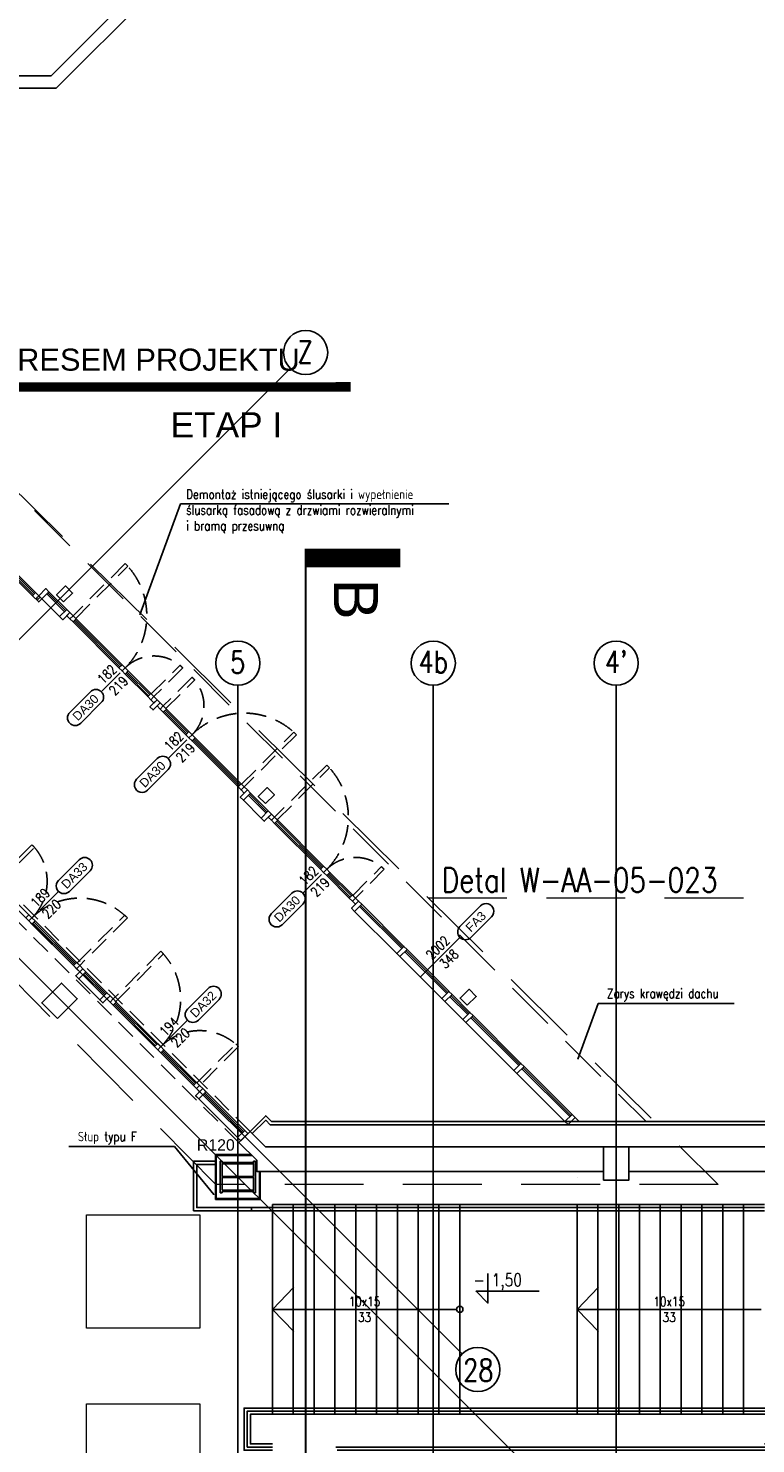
# Model space of a CAD drawing. Header units: centimetres. Extents: x -228435 to 111511, y -89367 to 428125.
# Tile 144 of 216: x -37861 to -26328, y 85869 to 108328. Entities that reach past the tile are written whole.
import ezdxf
from ezdxf.enums import TextEntityAlignment as Align

# ---------------------------------------------------------------- set-up
doc = ezdxf.new("R2010")
doc.units = ezdxf.units.CM
doc.header["$LTSCALE"] = 50
for name, pattern in [('Balustrady$0$DASHED', [0.75, 0.5, -0.25]), ('DASHDOT', [25.4, 12.7, -6.35, 0, -6.35]), ('DASHDOT2', [12.7, 6.35, -3.175, 0, -3.175]), ('DIVIDE', [31.75, 12.7, -6.35, 0, -6.35, 0, -6.35]), ('HIDDEN', [9.525, 6.35, -3.175]), ('HIDDEN2', [4.7625, 3.175, -1.5875]), ('HIDDENX2', [19.05, 12.7, -6.35])]:
    doc.linetypes.add(name, pattern=pattern)
doc.layers.get('0').update_dxf_attribs({"color": 8})
for name, color, linetype in [('ARCH_ELEMENTY_POWYŻEJ RZUTU', 8, 'HIDDEN2'), ('ARCH_ETAPOWANIE', 8, 'DIVIDE'), ('ARCH_GK', 8, 'Continuous'), ('ARCH_INFO_ETYK_DRZWI', 8, 'Continuous'), ('ARCH_INFO_KOTY_WYSOKOŚCIOWE_IST', 8, 'Continuous'), ('ARCH_INFO_ODPORNOŚĆ OGNIOWA', 8, 'Continuous'), ('ARCH_INFO_OPISY', 8, 'Continuous'), ('ARCH_INFO_OSIE_IST', 8, 'DASHDOT2'), ('ARCH_INFO_OSIE_OPISY_IST', 8, 'Continuous'), ('ARCH_INFO_SCHODY_IST', 8, 'Continuous'), ('ARCH_MUROWANE_IST', 8, 'Continuous'), ('ARCH_NIEWIDOK_IST', 8, 'HIDDEN'), ('ARCH_PROFILE', 8, 'Continuous'), ('ARCH_PRZEKROJOWE_IST', 8, 'Continuous'), ('ARCH_SCHODY_IST', 8, 'Continuous'), ('ARCH_STAL_IST', 8, 'Continuous'), ('ARCH_SZKŁO', 8, 'Continuous'), ('ARCH_WIDOK_IST', 8, 'Continuous'), ('ARCH_ŚLUSARKA_DRZWI', 8, 'Continuous'), ('ARCH_ŻELBET_IST', 8, 'Continuous'), ('Osie rzutów$0$ARCH_INFO_OSIE_OPISY_IST', 8, 'Continuous')]:
    doc.layers.add(name, color=color, linetype=linetype)
for name, color, linetype, lineweight in [('ARCH_LINIE PRZEKROJOWE', 8, 'Continuous', 25), ('ARCH_SUFITY_PODWIESZANE', 8, 'HIDDENX2', 9), ('ARCH_WIDOK', 8, 'Continuous', 13)]:
    doc.layers.add(name, color=color, linetype=linetype, lineweight=lineweight)
doc.styles.add('Arial', font='ARIAL.TTF')
doc.styles.add('Romans', font='Romans.shx')
doc.styles.add('ROMANS-250-CM', font='romans.shx', dxfattribs={"width": 0.8, "height": 50})
doc.styles.add('ROMANS-50-CM', font='romans.shx', dxfattribs={"width": 0.8, "height": 10})
doc.dimstyles.new('ISO-25', dxfattribs={"dimtxt": 2.5, "dimasz": 2.5, "dimexe": 1.25, "dimexo": 0.625, "dimtad": 1, "dimtxsty": 'Standard', "dimcen": 2.5, "dimadec": 0, "dimazin": 0, "dimtfac": 1, "dimtmove": 0, "dimatfit": 3, "dimfxl": 0, "dimarcsym": 0})

# ---------------------------------------------------------------- blocks, each defined once
blk = doc.blocks.new('A$C57A9303D')
blk.add_lwpolyline([(300, 0, 3, 3, 0), (0, 0, 30, 30, 0), (0, 150, 30, 30, 0)], format="xyseb")
at = {"linetype": 'DASHDOT', "ltscale": 5, "const_width": 3}
blk.add_lwpolyline([(300, 0), (1000, 0)], dxfattribs=at)
blk = doc.blocks.new('Linie przekrojowe')
at = {"layer": 'ARCH_LINIE PRZEKROJOWE', "linetype": 'DASHDOT', "ltscale": 5, "const_width": 3, "flags": 128}
blk.add_lwpolyline([(8760, 12660), (8760, 13492.3)], dxfattribs=at)
at = {"layer": 'ARCH_LINIE PRZEKROJOWE', "linetype": 'DASHDOT', "ltscale": 5, "rotation": 270}
blk.add_blockref('A$C57A9303D', (8760, 14492.3), dxfattribs=at)
at = {"layer": 'ARCH_LINIE PRZEKROJOWE', "linetype": 'DASHDOT', "ltscale": 5, "style": 'Arial'}
blk.add_text('B', height=70, rotation=270, dxfattribs=at).set_placement((8839.8, 14426.9), align=Align.MIDDLE_CENTER)
blk = doc.blocks.new('SU Lampy kwadratowe +0')
at = {"layer": 'ARCH_SUFITY_PODWIESZANE', "ltscale": 2.5}
for points in [[(8420, 13450), (8600, 13450), (8600, 13270), (8420, 13270)], [(8420, 13150), (8600, 13150), (8600, 12970), (8420, 12970)]]:
    blk.add_lwpolyline(points, close=True, dxfattribs=at)
blk = doc.blocks.new('T-drzwi_lewe-200')
at = {"layer": 'ARCH_INFO_ETYK_DRZWI'}
blk.add_line((0, 0), (-60, 0), dxfattribs=at)
blk.add_lwpolyline([(-77.5, 17.5), (-143.7, 17.5, 1), (-143.7, -17.5), (-77.5, -17.5, 1)], format="xyb", close=True, dxfattribs=at)
at = {"layer": 'ARCH_INFO_ETYK_DRZWI', "style": 'Arial'}
blk.add_attdef('ADS_DRZWI:ODPORNOŚĆ_OGNIOWA', text='', height=20, rotation=90, dxfattribs=at).set_placement((56.4, 0.1), align=Align.BOTTOM_CENTER)
at = {"layer": 'ARCH_INFO_ETYK_DRZWI', "style": 'Romans', "width": 0.8}
for tag, p in [('ADS_DRZWI:SZEROKOŚĆ', (-23, 7.9)), ('ADS_DRZWI:WYSOKOŚĆ', (-23, -29))]:
    blk.add_attdef(tag, text='', height=22, dxfattribs=at).set_placement(p, align=Align.CENTER)
at = {"layer": 'ARCH_INFO_ETYK_DRZWI', "style": 'Arial'}
blk.add_attdef('ADS_DRZWI:SYMBOL', text='', height=20, dxfattribs=at).set_placement((-110.6, 0), align=Align.MIDDLE)
blk = doc.blocks.new('T-drzwi_prawe-200')
at = {"layer": 'ARCH_INFO_ETYK_DRZWI'}
blk.add_line((0, 0), (60, 0), dxfattribs=at)
blk.add_lwpolyline([(143.7, 17.5), (77.5, 17.5, 1), (77.5, -17.5), (143.7, -17.5, 1)], format="xyb", close=True, dxfattribs=at)
at = {"layer": 'ARCH_INFO_ETYK_DRZWI', "color": 1, "style": 'Arial'}
blk.add_attdef('ADS_DRZWI:ODPORNOŚĆ_OGNIOWA', text='', height=20, rotation=90, dxfattribs=at).set_placement((-25.5, 0.1), align=Align.BOTTOM_CENTER)
at = {"layer": 'ARCH_INFO_ETYK_DRZWI', "style": 'Romans', "width": 0.8}
for tag, p in [('ADS_DRZWI:SZEROKOŚĆ', (20.5, 8)), ('ADS_DRZWI:WYSOKOŚĆ', (20.5, -28))]:
    blk.add_attdef(tag, text='', height=22, dxfattribs=at).set_placement(p, align=Align.CENTER)
at = {"layer": 'ARCH_INFO_ETYK_DRZWI', "style": 'Arial'}
blk.add_attdef('ADS_DRZWI:SYMBOL', text='', height=20, dxfattribs=at).set_placement((110.7, 0), align=Align.MIDDLE)
blk = doc.blocks.new('Osie rzutów')
at = {"layer": 'ARCH_INFO_OSIE_IST', "ltscale": 10}
for p, q in [((5476.1, 16768.9), (9015.7, 13229.3)), ((7180.9, 15064.1), (9015.7, 13229.3)), ((7266.7, 14903.3), (9100.6, 13069.5)), ((8743.1, 14793.1), (7460, 13510)), ((8660, 12255), (8660, 14290.4)), ((8970, 12255), (8970, 14290.4)), ((9260, 12255), (9260, 14290.4)), ((4436, 13510), (13655, 13510))]:
    blk.add_line(p, q, dxfattribs=at)
at = {"layer": 'ARCH_INFO_OSIE_OPISY_IST'}
for centre in [(8767.6, 14818.2), (8660, 14325.4), (8970, 14325.4), (9260, 14325.4), (9040.5, 13204.5)]:
    blk.add_circle(centre, 35, dxfattribs=at)
at = {"layer": 'ARCH_INFO_OSIE_OPISY_IST', "style": 'ROMANS-250-CM', "width": 0.8}
for s, p in [('Z', (8767, 14818.9)), ('5', (8660, 14327.1)), ('4b', (8970, 14327.6)), ("4'", (9260, 14327.6)), ('28', (9041.4, 13203.6))]:
    blk.add_text(s, height=35, dxfattribs=at).set_placement(p, align=Align.MIDDLE_CENTER)

msp = doc.modelspace()

# ---------------------------------------------------------------- linework, layer by layer
at = {"linetype": 'Balustrady$0$DASHED', "lineweight": 20, "ltscale": 50, "elevation": 630}
for points in [[(-46616.65481, 103339.03062), (-43538.68512, 106417.00031), (-26920.53941, 89981.14733), (-34886.82107, 89979.94548), (-46650.71539, 101900.08599)], [(-31521.43775, 94531.57612), (-26416.5035, 94531.57612)]]:
    msp.add_lwpolyline(points, dxfattribs=at)
at = {"layer": 'ARCH_ELEMENTY_POWYŻEJ RZUTU', "ltscale": 5, "elevation": 630}
msp.add_lwpolyline([(-42813.54726, 105727.9246), (-28065.62266, 90980)], dxfattribs=at)
at = {"layer": 'ARCH_ETAPOWANIE', "ltscale": 10, "const_width": 150, "elevation": 630}
msp.add_lwpolyline([(-32748.04041, 102637.86797), (-71890, 102620.1903), (-71740, 89900), (-59190, 89900), (-59190, 71200), (-71590, 71200), (-71590, 58800), (-65060, 58800), (-65060, 57540), (-63050, 57540), (-63050, -5675.91583)], dxfattribs=at)
at = {"layer": 'ARCH_GK', "elevation": 630}
for points in [[(-34328.84776, 90455), (-34895, 90455)], [(-34895, 90455), (-34895, 89745)], [(-34316.34776, 90442.5), (-34895, 90442.5)], [(-34882.5, 90442.5), (-34882.5, 89745)], [(-34197.5, 90190), (-34197.5, 89745)], [(-34185, 90190), (-34185, 89745)], [(-34185, 89745), (-34895, 89745)], [(-34197.5, 89757.5), (-34882.5, 89757.5)]]:
    msp.add_lwpolyline(points, dxfattribs=at)
at = {"layer": 'ARCH_INFO_ETYK_DRZWI', "elevation": 630}
msp.add_lwpolyline([(-31313.93537, 93605.28577), (-31645.88907, 93273.33207)], dxfattribs=at)
at = {"layer": 'ARCH_INFO_KOTY_WYSOKOŚCIOWE_IST', "elevation": 630}
msp.add_lwpolyline([(-29763.45697, 88287.50791), (-30760.64091, 88287.50791), (-30573.14091, 88100.00791), (-30573.14091, 88568.4416)], dxfattribs=at)
at = {"layer": 'ARCH_INFO_SCHODY_IST', "elevation": 630}
for points in [[(-32493.27248, 88000), (-33990, 88000), (-33650.67528, 88352.14251)], [(-27663.27248, 88000), (-29160, 88000), (-28820.67528, 88352.14251)], [(-31070, 88000), (-33990, 88000), (-33650.67528, 87647.85749)], [(-26240, 88000), (-29160, 88000), (-28820.67528, 87647.85749)]]:
    msp.add_lwpolyline(points, dxfattribs=at)
at = {"layer": 'ARCH_INFO_SCHODY_IST'}
msp.add_circle((-31020, 88000, 630), 50, dxfattribs=at)
at = {"layer": 'ARCH_MUROWANE_IST', "ltscale": 4, "elevation": 630}
for points in [[(-34240, 90366.15224), (-34240, 90190), (-28740, 90190), (-28740, 90580), (-34100.29437, 90580), (-34345.14719, 90824.85281), (-34521.92388, 90648.07612), (-34240, 90366.15224)], [(-25840, 90190), (-28340, 90190), (-28340, 90580), (-22060, 90580)]]:
    msp.add_lwpolyline(points, dxfattribs=at)
at = {"layer": 'ARCH_NIEWIDOK_IST'}
for p, q in [((-34345.14719, 90824.85281, 630), (-46933.17541, 103412.88103, 630)), ((-34345.14719, 90824.85281, 630), (-46933.17541, 103412.88103, 630)), ((-34521.92388, 90648.07612, 630), (-47109.9521, 103236.10434, 630)), ((-34521.92388, 90648.07612, 630), (-47109.9521, 103236.10434, 630))]:
    msp.add_line(p, q, dxfattribs=at)
at = {"layer": 'ARCH_PROFILE', "elevation": 630}
for points in [[(-37796.19228, 99324.64033), (-37697.19733, 99225.64538), (-37647.69986, 99275.14285), (-37746.69481, 99374.1378)], [(-37534.56277, 99388.27994), (-37584.06025, 99437.77741), (-37697.19733, 99324.64033), (-37647.69986, 99275.14285)], [(-37202.22259, 99055.93975), (-37251.72006, 99105.43723), (-37364.85715, 98992.30014), (-37315.35967, 98942.80267)], [(-37202.22259, 98956.9448), (-37152.72511, 99006.44228), (-37202.22259, 99055.93975), (-37251.72006, 99006.44228)], [(-37152.72511, 98907.44733), (-37103.22764, 98956.9448), (-37152.72511, 99006.44228), (-37202.22259, 98956.9448)], [(-36374.90765, 98129.62987), (-36325.41018, 98179.12734), (-36374.90765, 98228.62482), (-36424.40513, 98179.12734)], [(-36325.41018, 98080.13239), (-36275.9127, 98129.62987), (-36325.41018, 98179.12734), (-36374.90765, 98129.62987)], [(-35918.82378, 97673.54599), (-35869.3263, 97723.04347), (-35918.82378, 97772.54094), (-35968.32125, 97723.04347)], [(-35869.3263, 97624.04852), (-35819.82883, 97673.54599), (-35869.3263, 97723.04347), (-35918.82378, 97673.54599)], [(-35770.33136, 97624.04852), (-35819.82883, 97673.54599), (-35932.96591, 97560.40891), (-35883.46844, 97510.91143)], [(-35819.82883, 97574.55104), (-35770.33136, 97624.04852), (-35720.83388, 97574.55104), (-35770.33136, 97525.05357)], [(-35770.33136, 97525.05357), (-35720.83388, 97574.55104), (-35671.33641, 97525.05357), (-35720.83388, 97475.5561)], [(-35363.74496, 97118.46717), (-35314.24748, 97167.96465), (-35264.75001, 97118.46717), (-35314.24748, 97068.9697)], [(-35314.24748, 97068.9697), (-35264.75001, 97118.46717), (-35215.25253, 97068.9697), (-35264.75001, 97019.47222)], [(-34536.43002, 96291.15224), (-34486.93255, 96340.64971), (-34437.43507, 96291.15224), (-34486.93255, 96241.65476)], [(-34338.44012, 96192.15729), (-34387.9376, 96241.65476), (-34501.07468, 96128.51768), (-34451.57721, 96079.0202)], [(-34486.93255, 96241.65476), (-34437.43507, 96291.15224), (-34387.9376, 96241.65476), (-34437.43507, 96192.15729)], [(-34006.09994, 95859.8171), (-34055.59741, 95909.31458), (-34168.7345, 95796.17749), (-34119.23702, 95746.68002)], [(-34006.09994, 95760.82215), (-33956.60246, 95810.31963), (-34006.09994, 95859.8171), (-34055.59741, 95810.31963)], [(-33956.60246, 95711.32468), (-33907.10499, 95760.82215), (-33956.60246, 95810.31963), (-34006.09994, 95760.82215)], [(-33178.785, 94933.50722), (-33129.28753, 94983.00469), (-33178.785, 95032.50217), (-33228.28248, 94983.00469)], [(-33129.28753, 94884.00974), (-33079.79005, 94933.50722), (-33129.28753, 94983.00469), (-33178.785, 94933.50722)], [(-32722.70113, 94477.42334), (-32673.20365, 94526.92082), (-32722.70113, 94576.41829), (-32772.1986, 94526.92082)], [(-32574.2087, 94427.92587), (-32623.70618, 94477.42334), (-32736.84326, 94364.28626), (-32687.34579, 94314.78878)], [(-32673.20365, 94427.92587), (-32623.70618, 94477.42334), (-32673.20365, 94526.92082), (-32722.70113, 94477.42334)], [(-37902.2583, 94212.2583), (-37852.76083, 94261.75578), (-37803.26335, 94212.2583), (-37852.76083, 94162.76083)], [(-37803.26335, 94113.26335), (-37753.76588, 94162.76083), (-37803.26335, 94212.2583), (-37852.76083, 94162.76083)], [(-31856.49532, 93710.21249), (-31905.9928, 93759.70996), (-32019.12988, 93646.57288), (-31969.63241, 93597.0754)], [(-37145.65404, 93455.65404), (-37096.15657, 93505.15152), (-37046.6591, 93455.65404), (-37096.15657, 93406.15657)], [(-37096.15657, 93406.15657), (-37046.6591, 93455.65404), (-36997.16162, 93406.15657), (-37046.6591, 93356.6591)], [(-36947.66415, 93356.6591), (-36997.16162, 93406.15657), (-37110.29871, 93293.01948), (-37060.80123, 93243.52201)], [(-36565.82648, 92974.82143), (-36615.32396, 93024.31891), (-36728.46104, 92911.18182), (-36678.96357, 92861.68435)], [(-31142.31747, 92996.03464), (-31191.81495, 93045.53211), (-31304.95203, 92932.39503), (-31255.45456, 92882.89755)], [(-36565.82648, 92875.82648), (-36516.32901, 92925.32396), (-36565.82648, 92974.82143), (-36615.32396, 92925.32396)], [(-36516.32901, 92826.32901), (-36466.83153, 92875.82648), (-36516.32901, 92925.32396), (-36565.82648, 92875.82648)], [(-30809.97729, 92663.69445), (-30859.47476, 92713.19192), (-30972.61184, 92600.05484), (-30923.11437, 92550.55736)], [(-35858.7197, 92168.7197), (-35809.22223, 92218.21718), (-35759.72475, 92168.7197), (-35809.22223, 92119.22223)], [(-35809.22223, 92119.22223), (-35759.72475, 92168.7197), (-35710.22728, 92119.22223), (-35759.72475, 92069.72475)], [(-30000.34002, 91854.05719), (-30049.8375, 91903.55466), (-30162.97458, 91790.41757), (-30113.47711, 91740.9201)], [(-35243.5368, 91553.5368), (-35194.03933, 91603.03428), (-35144.54185, 91553.5368), (-35194.03933, 91504.03933)], [(-35095.04438, 91504.03933), (-35045.5469, 91454.54185), (-35158.68399, 91341.40477), (-35208.18146, 91390.90224)], [(-35194.03933, 91504.03933), (-35144.54185, 91553.5368), (-35095.04438, 91504.03933), (-35144.54185, 91454.54185)], [(-29190.70276, 91044.41992), (-29240.20023, 91093.9174), (-29353.33732, 90980.78031), (-29303.83984, 90931.28284)], [(-34380.86653, 90789.86148), (-34430.364, 90839.35895), (-34543.50109, 90726.22187), (-34494.00362, 90676.72439)]]:
    msp.add_lwpolyline(points, close=True, dxfattribs=at)
msp.add_lwpolyline([(-29190.70276, 91044.41992), (-29127.06315, 90980.78031)], dxfattribs=at)
at = {"layer": 'ARCH_PRZEKROJOWE_IST', "ltscale": 4, "elevation": 630}
for points in [[(-22060, 81900), (-21660, 81900), (-21660, 90980), (-34005.31963, 90980), (-34097.65981, 91072.34019), (-34345.14719, 90824.85281)], [(-22060, 81950), (-21710, 81950), (-21710, 90930), (-34026.0303, 90930), (-34097.65981, 91001.62951), (-34309.79185, 90789.49747)]]:
    msp.add_lwpolyline(points, dxfattribs=at)
at = {"layer": 'ARCH_SCHODY_IST'}
for p, q in [((-33990, 89665, 630), (-33990, 86335, 630)), ((-33990, 89665, 630), (-26190, 89665, 630)), ((-33660, 89665, 630), (-33660, 86335, 630)), ((-33330, 89665, 630), (-33330, 86335, 630)), ((-33000, 89665, 630), (-33000, 86335, 630)), ((-32670, 89665, 630), (-32670, 86335, 630)), ((-32340, 89665, 630), (-32340, 86335, 630)), ((-32010, 89665, 630), (-32010, 86335, 630)), ((-31680, 89665, 630), (-31680, 86335, 630)), ((-31350, 89665, 630), (-31350, 86335, 630)), ((-31020, 89665, 630), (-31020, 86335, 630)), ((-29160, 89665, 630), (-29160, 86335, 630)), ((-28830, 89665, 630), (-28830, 86335, 630)), ((-28500, 89665, 630), (-28500, 86335, 630)), ((-28170, 89665, 630), (-28170, 86335, 630)), ((-27840, 89665, 630), (-27840, 86335, 630)), ((-27510, 89665, 630), (-27510, 86335, 630)), ((-27180, 89665, 630), (-27180, 86335, 630)), ((-26850, 89665, 630), (-26850, 86335, 630)), ((-26520, 89665, 630), (-26520, 86335, 630))]:
    msp.add_line(p, q, dxfattribs=at)
at = {"layer": 'ARCH_SCHODY_IST', "elevation": 630}
for points in [[(-34895, 90350), (-35240, 90350), (-35240, 89565), (-34320, 89565)], [(-34895, 90300), (-35190, 90300), (-35190, 89615), (-34320, 89615)], [(-26190, 89565), (-34320, 89565), (-34320, 89615), (-26190, 89615)], [(-32966.02878, 85765), (-25740, 85765), (-25740, 86435), (-33990, 86435), (-34440, 86435), (-34440, 85765), (-33990, 85765)], [(-32984.50479, 85815), (-25790, 85815), (-25790, 86385), (-33990, 86385), (-34390, 86385), (-34390, 85815), (-33990, 85815)], [(-26190, 85865), (-25840, 85865), (-25840, 86335), (-33990, 86335), (-34340, 86335), (-34340, 85865), (-33990, 85865)]]:
    msp.add_lwpolyline(points, dxfattribs=at)
at = {"layer": 'ARCH_STAL_IST', "elevation": 630}
for points in [[(-37301.21754, 99225.64538), (-37159.79618, 99367.06674), (-37272.93326, 99480.20382), (-37414.35462, 99338.78246)], [(-34101.12698, 96025.55483), (-33959.70563, 96166.97618), (-34072.84271, 96280.11327), (-34214.26407, 96138.69191)], [(-30901.03643, 92825.46427), (-30759.61508, 92966.88563), (-30872.75216, 93080.02272), (-31014.17352, 92938.60136)], [(-30901.03643, 92825.46427), (-30759.61508, 92966.88563), (-30872.75216, 93080.02272), (-31014.17352, 92938.60136)], [(-34820, 89850), (-34820, 90350), (-34790, 90350), (-34790, 90330), (-34290, 90330), (-34290, 90350), (-34260, 90350), (-34260, 89850), (-34290, 89850), (-34290, 89870), (-34790, 89870), (-34790, 89850)], [(-34290, 90110), (-34790, 90110), (-34790, 90310), (-34290, 90310)], [(-34790, 89890), (-34290, 89890), (-34290, 90090), (-34790, 90090)]]:
    msp.add_lwpolyline(points, close=True, dxfattribs=at)
at = {"layer": 'ARCH_SZKŁO', "elevation": 630}
for points in [[(-37780.28238, 99340.55023), (-38395.46528, 99955.73313)], [(-37762.60471, 99358.2279), (-38377.78761, 99973.4108)], [(-37287.0754, 99070.08189), (-37569.91811, 99352.9246)], [(-37269.39773, 99087.75956), (-37552.24044, 99370.60227)], [(-36408.49523, 98195.03725), (-37136.81521, 98923.35723)], [(-36390.81756, 98212.71491), (-37119.13754, 98941.0349)], [(-35953.29523, 97738.06949), (-36310.38416, 98095.15841)], [(-35935.61757, 97755.74716), (-36292.70649, 98112.83608)], [(-35705.80786, 97490.58211), (-35348.71894, 97133.49319)], [(-35688.13019, 97508.25978), (-35331.04127, 97151.17086)], [(-35248.8401, 97035.38212), (-34520.52012, 96307.06214)], [(-35231.16243, 97053.05979), (-34502.84245, 96324.73981)], [(-34090.95275, 95873.95924), (-34373.79546, 96156.80195)], [(-34073.27508, 95891.63691), (-34356.11779, 96174.47962)], [(-33212.37257, 94998.91459), (-33940.69256, 95727.23458)], [(-33194.6949, 95016.59226), (-33923.01489, 95744.91225)], [(-32757.17258, 94541.94684), (-33114.26151, 94899.03576)], [(-32739.49491, 94559.62451), (-33096.58384, 94916.71343)], [(-31941.34814, 93724.35462), (-32609.56404, 94392.57053)], [(-31923.67047, 93742.03229), (-32591.88637, 94410.2482)], [(-37130.62803, 93470.68006), (-37788.23733, 94128.28937)], [(-37112.95036, 93488.35773), (-37770.55966, 94145.96704)], [(-31227.17029, 93010.17677), (-31891.85066, 93674.85715)], [(-31209.49262, 93027.85444), (-31874.17299, 93692.53482)], [(-36650.6793, 92988.96357), (-36983.01948, 93321.30376)], [(-36633.00163, 93006.64124), (-36965.34182, 93338.98143)], [(-36501.30299, 92841.35503), (-35843.69368, 92183.74572)], [(-36483.62532, 92859.0327), (-35826.01601, 92201.42339)], [(-30894.8301, 92677.83659), (-31177.67281, 92960.6793)], [(-30877.15243, 92695.51425), (-31159.99514, 92978.35697)], [(-30085.19283, 91868.19932), (-30845.33262, 92628.33911)], [(-30067.51516, 91885.87699), (-30827.65495, 92646.01678)], [(-35743.81485, 92085.63466), (-35227.6269, 91569.44671)], [(-35726.13718, 92103.31233), (-35209.94923, 91587.12438)], [(-29275.55557, 91058.56206), (-30035.69536, 91818.70185)], [(-29257.8779, 91076.23973), (-30018.01769, 91836.37952)], [(-34465.71934, 90804.00362), (-35080.90224, 91419.18651)], [(-34448.04167, 90821.68128), (-35063.22457, 91436.86418)]]:
    msp.add_lwpolyline(points, dxfattribs=at)
at = {"layer": 'ARCH_WIDOK', "elevation": 630}
for points in [[(-37647.69986, 99275.14285), (-37364.85715, 98992.30014)], [(-37534.56277, 99388.27994), (-37251.72006, 99105.43723)], [(-34338.44012, 96192.15729), (-34055.59741, 95909.31458)], [(-34451.57721, 96079.0202), (-34168.7345, 95796.17749)], [(-32574.2087, 94427.92587), (-31905.9928, 93759.70996)], [(-32687.34579, 94314.78878), (-32019.12988, 93646.57288)], [(-31856.49532, 93710.21249), (-31190.04718, 93043.76434)], [(-31969.63241, 93597.0754), (-31303.18426, 92930.62726)], [(-37060.80123, 93243.52201), (-36728.46104, 92911.18182)], [(-36947.66415, 93356.6591), (-36615.32396, 93024.31891)], [(-31142.31747, 92996.03464), (-30859.47476, 92713.19192)], [(-31255.45456, 92882.89755), (-30972.61184, 92600.05484)], [(-30923.11437, 92550.55736), (-30162.97458, 91790.41757)], [(-30809.97729, 92663.69445), (-30049.8375, 91903.55466)], [(-30113.47711, 91740.9201), (-29353.33732, 90980.78031)], [(-30000.34002, 91854.05719), (-29240.20023, 91093.9174)], [(-35086.20554, 91495.20049), (-34430.364, 90839.35895)], [(-35199.34263, 91382.06341), (-34543.50109, 90726.22187)]]:
    msp.add_lwpolyline(points, dxfattribs=at)
at = {"layer": 'ARCH_WIDOK_IST'}
for p, q in [((-37501.16524, 107575.4834, 630), (-33477.15078, 111599.49786, 630)), ((-37418.32252, 107375.4834, 630), (-33266.74339, 111527.06253, 630)), ((-41095.27778, 107375.4834, 630), (-37418.32252, 107375.4834, 630)), ((-40895.27778, 107575.4834, 630), (-37501.16524, 107575.4834, 630))]:
    msp.add_line(p, q, dxfattribs=at)
at = {"layer": 'ARCH_ŚLUSARKA_DRZWI'}
for p, q in [((-36424.40513, 98179.12734, 630), (-37152.72511, 98907.44733, 630)), ((-37103.22764, 98956.9448, 630), (-36374.90765, 98228.62482, 630)), ((-35968.32125, 97723.04347, 630), (-36325.41018, 98080.13239, 630)), ((-36275.9127, 98129.62987, 630), (-35918.82378, 97772.54094, 630)), ((-35720.83388, 97475.5561, 630), (-35363.74496, 97118.46717, 630)), ((-35314.24748, 97167.96465, 630), (-35671.33641, 97525.05357, 630)), ((-34486.93255, 96340.64971, 630), (-35215.25253, 97068.9697, 630)), ((-35264.75001, 97019.47222, 630), (-34536.43002, 96291.15224, 630)), ((-33228.28248, 94983.00469, 630), (-33956.60246, 95711.32468, 630)), ((-33907.10499, 95760.82215, 630), (-33178.785, 95032.50217, 630)), ((-32772.1986, 94526.92082, 630), (-33129.28753, 94884.00974, 630)), ((-33079.79005, 94933.50722, 630), (-32722.70113, 94576.41829, 630)), ((-37852.76083, 94261.75578, 630), (-38333.59344, 94742.58839, 630)), ((-37145.65404, 93455.65404, 630), (-37803.26335, 94113.26335, 630)), ((-37753.76588, 94162.76083, 630), (-37096.15657, 93505.15152, 630)), ((-36516.32901, 92826.32901, 630), (-35858.7197, 92168.7197, 630)), ((-35752.65369, 92161.64863, 630), (-36466.83153, 92875.82648, 630)), ((-35186.96826, 91595.96321, 630), (-35710.22728, 92119.22223, 630)), ((-35759.72475, 92069.72475, 630), (-35243.5368, 91553.5368, 630))]:
    msp.add_line(p, q, dxfattribs=at)
at = {"layer": 'ARCH_ŚLUSARKA_DRZWI', "elevation": 630}
for points in [[(-38361.87771, 99989.3207), (-37746.69481, 99374.1378)], [(-38411.37518, 99939.82323), (-37796.19228, 99324.64033)]]:
    msp.add_lwpolyline(points, dxfattribs=at)
at = {"layer": 'ARCH_ŚLUSARKA_DRZWI', "linetype": 'HIDDEN', "lineweight": -3, "elevation": 630}
for points in [[(-37152.72511, 99006.44228), (-37110.29871, 98964.01587), (-36282.98377, 99791.3308), (-36325.41018, 99833.75721)], [(-35869.3263, 97723.04347), (-35911.75271, 97765.46988), (-35455.66884, 98221.55375), (-35413.24243, 98179.12734)], [(-35720.83388, 97574.55104), (-35678.40747, 97532.12464), (-35222.3236, 97988.20851), (-35264.75001, 98030.63492)], [(-34437.43507, 96291.15224), (-34479.86148, 96333.57864), (-33652.54655, 97160.89358), (-33610.12014, 97118.46717)], [(-33956.60246, 95810.31963), (-33914.17605, 95767.89322), (-33086.86112, 96595.20815), (-33129.28753, 96637.63456)], [(-38383.09091, 94792.08586), (-38340.6645, 94749.65945), (-37760.83694, 95329.48701), (-37803.26335, 95371.91342)], [(-32673.20365, 94526.92082), (-32715.63006, 94569.34722), (-32259.54619, 95025.4311), (-32217.11978, 94983.00469)], [(-37046.6591, 93455.65404), (-37089.0855, 93498.08045), (-36332.48125, 94254.68471), (-36290.05484, 94212.2583)], [(-36516.32901, 92925.32396), (-36473.9026, 92882.89755), (-35717.29835, 93639.50181), (-35759.72475, 93681.92821)], [(-35144.54185, 91553.5368), (-35186.96826, 91595.96321), (-34571.78536, 92211.14611), (-34529.35895, 92168.7197)]]:
    msp.add_lwpolyline(points, close=True, dxfattribs=at)
at = {"layer": 'ARCH_ŚLUSARKA_DRZWI', "linetype": 'Continuous', "lineweight": 9, "elevation": 630}
msp.add_lwpolyline([(-37697.19733, 99324.64033), (-37672.4486, 99299.89159), (-37707.80394, 99264.53625), (-37732.55267, 99289.28499)], close=True, dxfattribs=at)
at = {"layer": 'ARCH_ŚLUSARKA_DRZWI', "linetype": 'Continuous', "lineweight": -3, "elevation": 630}
for points in [[(-37202.22259, 98956.9448), (-37251.72006, 99006.44228), (-37202.22259, 99055.93975), (-37152.72511, 99006.44228)], [(-35918.82378, 97673.54599), (-35869.3263, 97624.04852), (-35819.82883, 97673.54599), (-35869.3263, 97723.04347)], [(-35770.33136, 97525.05357), (-35819.82883, 97574.55104), (-35770.33136, 97624.04852), (-35720.83388, 97574.55104)], [(-34486.93255, 96241.65476), (-34437.43507, 96192.15729), (-34387.9376, 96241.65476), (-34437.43507, 96291.15224)], [(-34006.09994, 95760.82215), (-34055.59741, 95810.31963), (-34006.09994, 95859.8171), (-33956.60246, 95810.31963)], [(-32722.70113, 94477.42334), (-32673.20365, 94427.92587), (-32623.70618, 94477.42334), (-32673.20365, 94526.92082)], [(-37096.15657, 93406.15657), (-37046.6591, 93356.6591), (-36997.16162, 93406.15657), (-37046.6591, 93455.65404)], [(-36565.82648, 92875.82648), (-36615.32396, 92925.32396), (-36565.82648, 92974.82143), (-36516.32901, 92925.32396)], [(-35194.03933, 91504.03933), (-35144.54185, 91454.54185), (-35095.04438, 91504.03933), (-35144.54185, 91553.5368)]]:
    msp.add_lwpolyline(points, close=True, dxfattribs=at)
at = {"layer": 'ARCH_ŚLUSARKA_DRZWI', "linetype": 'HIDDEN', "lineweight": -3}
for centre, radius in [((-37152.72511, 99006.44228, 630), 1170), ((-35720.83388, 97574.55104, 630), 645), ((-33956.60246, 95810.31963, 630), 1170), ((-38383.09091, 94792.08586, 630), 820), ((-36516.32901, 92925.32396, 630), 1070)]:
    msp.add_arc(centre, radius, 315, 45, dxfattribs=at)
at = {"layer": 'ARCH_ŚLUSARKA_DRZWI', "linetype": 'HIDDEN', "lineweight": -3, "extrusion": (0, 0, -1)}
for centre, radius in [((35869.3263, 97723.04347, -630), 645), ((34437.43507, 96291.15224, -630), 1170), ((32673.20365, 94526.92082, -630), 645), ((37046.6591, 93455.65404, -630), 1070), ((35144.54185, 91553.5368, -630), 870)]:
    msp.add_arc(centre, radius, 45, 135, dxfattribs=at)
at = {"layer": 'ARCH_ŻELBET_IST', "ltscale": 4, "elevation": 630}
for points in [[(-37400.21249, 92614.19697), (-37085.54997, 92928.85949), (-37333.03734, 93176.34687), (-37647.69986, 92861.68435)], [(-28740, 90050), (-28340, 90050), (-28340, 90580), (-28740, 90580)]]:
    msp.add_lwpolyline(points, close=True, dxfattribs=at)

# ---------------------------------------------------------------- block references
at = {"xscale": 10, "yscale": 10, "zscale": 10}
msp.add_blockref('Linie przekrojowe', (-121065, -45000, -5670), dxfattribs=at)
at = {"layer": 'ARCH_INFO_ETYK_DRZWI', "linetype": 'Continuous', "lineweight": -3}
ref = msp.add_blockref('T-drzwi_lewe-200', (-36406.60927, 98097.92825, 630), dxfattribs=dict(at, xscale=6.999999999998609, yscale=7, zscale=7, rotation=45.00000000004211))
ref.add_attrib('ADS_DRZWI:SYMBOL', 'DA30', dxfattribs={"height": 140, "rotation": 45, "style": 'Arial'}).set_placement((-36953.99399, 97550.54353, 630), align=Align.MIDDLE)
ref.add_attrib('ADS_DRZWI:SZEROKOŚĆ', '182', dxfattribs={"height": 154, "rotation": 45, "style": 'Romans', "width": 0.8}).set_placement((-36559.6074, 98023.23799, 630), align=Align.CENTER)
ref.add_attrib('ADS_DRZWI:WYSOKOŚĆ', '219', dxfattribs={"height": 154, "rotation": 45, "style": 'Romans', "width": 0.8}).set_placement((-36376.91079, 97840.54138, 630), align=Align.CENTER)
ref = msp.add_blockref('T-drzwi_lewe-200', (-35345.9491, 97037.26808, 630), dxfattribs=dict(at, xscale=6.999999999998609, yscale=7, zscale=7, rotation=45.00000000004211))
ref.add_attrib('ADS_DRZWI:SYMBOL', 'DA30', dxfattribs={"height": 140, "rotation": 45, "style": 'Arial'}).set_placement((-35893.33382, 96489.88336, 630), align=Align.MIDDLE)
ref.add_attrib('ADS_DRZWI:SZEROKOŚĆ', '182', dxfattribs={"height": 154, "rotation": 45, "style": 'Romans', "width": 0.8}).set_placement((-35498.94722, 96962.57781, 630), align=Align.CENTER)
ref.add_attrib('ADS_DRZWI:WYSOKOŚĆ', '219', dxfattribs={"height": 154, "rotation": 45, "style": 'Romans', "width": 0.8}).set_placement((-35316.25062, 96779.88121, 630), align=Align.CENTER)
ref = msp.add_blockref('T-drzwi_prawe-200', (-37679.16685, 94336.3548, 630), dxfattribs=dict(at, xscale=6.999999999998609, yscale=7, zscale=7, rotation=45.00000000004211))
ref.add_attrib('ADS_DRZWI:SZEROKOŚĆ', '189', dxfattribs={"height": 154, "rotation": 45, "style": 'Romans', "width": 0.8}).set_placement((-37617.32203, 94477.39559, 630), align=Align.CENTER)
ref.add_attrib('ADS_DRZWI:SYMBOL', 'DA33', dxfattribs={"height": 140, "rotation": 45, "style": 'Arial'}).set_placement((-37131.29154, 94884.23011, 630), align=Align.MIDDLE)
ref.add_attrib('ADS_DRZWI:WYSOKOŚĆ', '220', dxfattribs={"height": 154, "rotation": 45, "style": 'Romans', "width": 0.8}).set_placement((-37439.13112, 94299.20468, 630), align=Align.CENTER)
ref = msp.add_blockref('T-drzwi_lewe-200', (-33210.48662, 94901.8056, 630), dxfattribs=dict(at, xscale=6.999999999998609, yscale=7, zscale=7, rotation=45.00000000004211))
ref.add_attrib('ADS_DRZWI:SYMBOL', 'DA30', dxfattribs={"height": 140, "rotation": 45, "style": 'Arial'}).set_placement((-33757.87134, 94354.42088, 630), align=Align.MIDDLE)
ref.add_attrib('ADS_DRZWI:SZEROKOŚĆ', '182', dxfattribs={"height": 154, "rotation": 45, "style": 'Romans', "width": 0.8}).set_placement((-33363.48474, 94827.11534, 630), align=Align.CENTER)
ref.add_attrib('ADS_DRZWI:WYSOKOŚĆ', '219', dxfattribs={"height": 154, "rotation": 45, "style": 'Romans', "width": 0.8}).set_placement((-33180.78814, 94644.41873, 630), align=Align.CENTER)
ref = msp.add_blockref('T-drzwi_prawe-200', (-31313.93537, 93605.28577, 630), dxfattribs=dict(at, xscale=6.999999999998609, yscale=7, zscale=7, rotation=45.00000000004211))
ref.add_attrib('ADS_DRZWI:SZEROKOŚĆ', '2002', dxfattribs={"height": 154, "rotation": 45, "style": 'Romans', "width": 0.8}).set_placement((-31314.63232, 93683.78478, 630), align=Align.CENTER)
ref.add_attrib('ADS_DRZWI:SYMBOL', 'FA3', dxfattribs={"height": 140, "rotation": 45, "style": 'Arial'}).set_placement((-30766.06006, 94153.16108, 630), align=Align.MIDDLE)
ref.add_attrib('ADS_DRZWI:WYSOKOŚĆ', '348', dxfattribs={"height": 154, "rotation": 45, "style": 'Romans', "width": 0.8}).set_placement((-31136.44141, 93505.59387, 630), align=Align.CENTER)
ref = msp.add_blockref('T-drzwi_prawe-200', (-35635.62825, 92292.81621, 630), dxfattribs=dict(at, xscale=6.999999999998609, yscale=7, zscale=7, rotation=45.00000000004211))
ref.add_attrib('ADS_DRZWI:SZEROKOŚĆ', '194', dxfattribs={"height": 154, "rotation": 45, "style": 'Romans', "width": 0.8}).set_placement((-35573.78343, 92433.85699, 630), align=Align.CENTER)
ref.add_attrib('ADS_DRZWI:SYMBOL', 'DA32', dxfattribs={"height": 140, "rotation": 45, "style": 'Arial'}).set_placement((-35087.75294, 92840.69151, 630), align=Align.MIDDLE)
ref.add_attrib('ADS_DRZWI:WYSOKOŚĆ', '220', dxfattribs={"height": 154, "rotation": 45, "style": 'Romans', "width": 0.8}).set_placement((-35395.59252, 92255.66608, 630), align=Align.CENTER)
at = {"layer": 'ARCH_SUFITY_PODWIESZANE', "ltscale": 2.5, "xscale": 10, "yscale": 10, "zscale": 10}
msp.add_blockref('SU Lampy kwadratowe +0', (-121140, -45000, -5670), dxfattribs=at)
at = {"layer": 'Osie rzutów$0$ARCH_INFO_OSIE_OPISY_IST', "xscale": 10, "yscale": 10, "zscale": 10}
msp.add_blockref('Osie rzutów', (-121140, -45000, 630), dxfattribs=at)

# ---------------------------------------------------------------- texts
at = {"linetype": 'Balustrady$0$DASHED', "lineweight": 20, "ltscale": 50, "insert": (-31304.61931, 95004.62736, -5670), "char_height": 384, "width": 9710.0117895, "attachment_point": 1, "style": 'ROMANS-50-CM'}
msp.add_mtext('Detal W-AA-05-023', dxfattribs=at)
at = {"layer": 'ARCH_ETAPOWANIE', "ltscale": 10, "attachment_point": 1, "style": 'Arial'}
for s, insert, char_height, width in [('POZA ZAKRESEM PROJEKTU', (-40456.10941, 103244.89521, 630), 350, 13769.4205799), ('ETAP I', (-35605.2032, 102236.15606, 630), 400, 2796.2290174)]:
    msp.add_mtext(s, dxfattribs=dict(at, insert=insert, char_height=char_height, width=width))
at = {"layer": 'ARCH_INFO_KOTY_WYSOKOŚCIOWE_IST', "insert": (-30802.35088, 88437.13663, 630), "char_height": 200, "width": 976.1892646, "attachment_point": 4, "line_spacing_factor": 0.9, "style": 'ROMANS-50-CM'}
msp.add_mtext('- 1,50', dxfattribs=at)
at = {"layer": 'ARCH_INFO_ODPORNOŚĆ OGNIOWA', "insert": (-34888.37222, 90758.20415, 630), "char_height": 180, "width": 533.3252474, "attachment_point": 5, "style": 'Arial'}
msp.add_mtext('\\PR120', dxfattribs=at)
at = {"layer": 'ARCH_INFO_OPISY', "char_height": 150, "width": 6265.3267976, "attachment_point": 1, "style": 'ROMANS-50-CM'}
for s, insert in [('Demontaż istniejącego ślusarki i wypełnienie\\Pślusarką fasadową z drzwiami rozwieralnymi\\Pi bramą przesuwną', (-35359.26828, 101008.92601, 630)), ('Zarys krawędzi dachu', (-28685.32034, 93087.41531, 630)), ('Słup typu F', (-37075.74575, 90817.4899, 630))]:
    msp.add_mtext(s, dxfattribs=dict(at, insert=insert))
at = {"layer": 'ARCH_INFO_SCHODY_IST', "char_height": 150, "width": 100, "attachment_point": 5, "style": 'ROMANS-50-CM'}
for insert in [(-32530, 88000, 630), (-27700, 88000, 630)]:
    msp.add_mtext('10x15 33', dxfattribs=dict(at, insert=insert))

# ---------------------------------------------------------------- leaders
at = {"layer": 'ARCH_INFO_OPISY'}
for points in [[(-36090.52288, 99021.82687, 630), (-35447.79141, 100784.74621, 630), (-31192.88545, 100784.74621, 630)], [(-29147.26516, 91969.80065, 630), (-28825.89943, 92851.26032, 630), (-26670.43836, 92851.26032, 630)], [(-34917.33521, 89820.85237, 630), (-35545.07946, 90582.84616, 630), (-37216.32484, 90582.84616, 630)]]:
    msp.add_leader(points, dimstyle='ISO-25', override={"dimscale": 5, "dimasz": 2, "dimtad": 0, "dimldrblk": 'Dot'}, dxfattribs=at)

doc.saveas('drawing.dxf')
